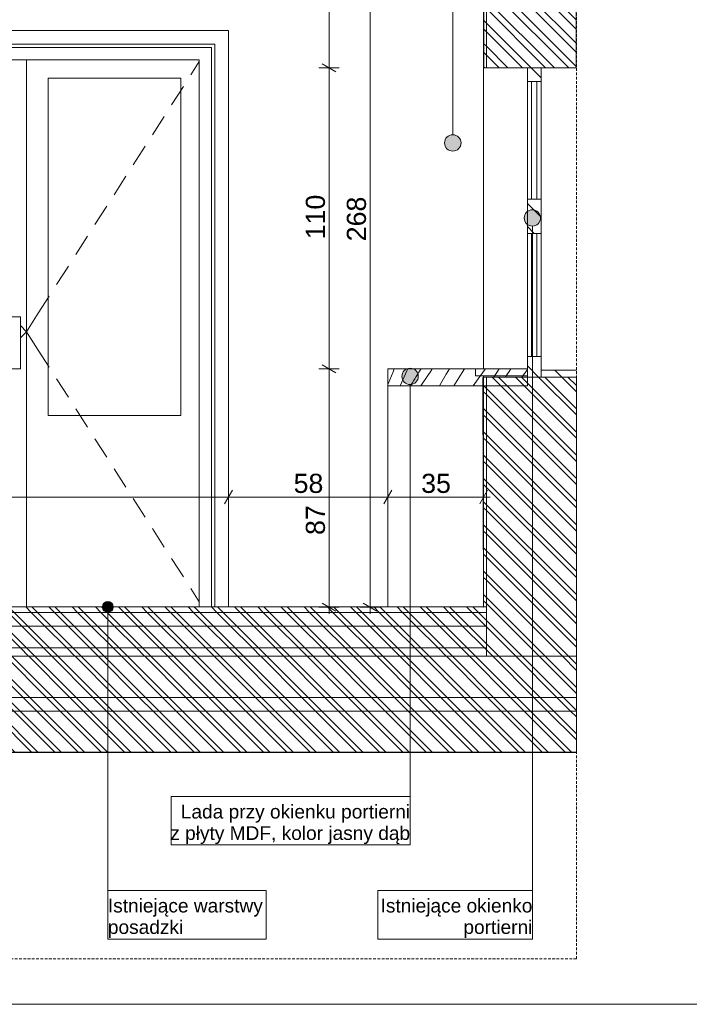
# Model space of a CAD drawing. Extents: x 180 to 5640, y 54 to 2910.
# Tile 1 of 9: x 1399 to 2623, y 60 to 1859. Entities that reach past the tile are written whole.
import ezdxf
from ezdxf.xclip import XClip

# ---------------------------------------------------------------- set-up
doc = ezdxf.new("R2010")
doc.units = 0
doc.header["$MEASUREMENT"] = 0
doc.header["$XCLIPFRAME"] = 0
doc.linetypes.add('Przerywana', pattern=[48, 24, -24])
doc.linetypes.add('Przerywana długa', pattern=[78, 50, -28])
for name, color, linetype in [('220-A Ściany', 7, 'Continuous'), ('320-W Umeblowanie', 7, 'Continuous'), ('399-W Wymiary i opisy', 7, 'Continuous'), ('420-K Ściany', 7, 'Continuous'), ('460-K Stropy', 7, 'Continuous'), ('810-G Ogólne', 7, 'Continuous'), ('820-G Rysunki Obrazki', 7, 'Continuous'), ('824-G Wypełnienia RŚ', 7, 'Continuous'), ('840-G Znaczniki ogólne', 7, 'Continuous')]:
    doc.layers.add(name, color=color, linetype=linetype)
doc.styles.add('STYL_AUTOMATYCZNY_2', font='arial.ttf')
doc.styles.add('STYL_AUTOMATYCZNY_3', font='arial.ttf')
pattern_1 = [(135, (4295.125134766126, 786.1799226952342), (21.21320343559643, 21.21320343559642), [])]

# ---------------------------------------------------------------- blocks, each defined once
blk = doc.blocks.new('*X3')
at = {"layer": '320-W Umeblowanie', "color": 94, "linetype": 'Continuous', "lineweight": 0, "ltscale": 0.5}
for p, q in [((2081.928861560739, 1215.70918069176), (2073.046834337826, 1193.931200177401)), ((2083.882293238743, 1221.179922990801), (2081.928861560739, 1215.70918069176)), ((2102.238597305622, 1206.536183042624), (2097.044765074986, 1195.419513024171)), ((2107.250267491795, 1217.736156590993), (2102.238597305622, 1206.536183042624)), ((2108.724262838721, 1221.179922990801), (2107.250267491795, 1217.736156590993)), ((2121.50922169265, 1203.295346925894), (2124.008582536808, 1207.250507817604)), ((2124.008582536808, 1207.250507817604), (2126.513067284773, 1211.202426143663)), ((2126.513067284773, 1211.202426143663), (2129.022671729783, 1215.151095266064)), ((2129.022671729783, 1215.151095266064), (2131.537391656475, 1219.096508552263)), ((2131.537391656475, 1219.096508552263), (2132.86911459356, 1221.179922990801)), ((2132.495727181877, 1190.205043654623), (2146.448318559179, 1210.647563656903)), ((2146.448318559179, 1210.647563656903), (2149.42670264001, 1215.333568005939)), ((2149.42670264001, 1215.333568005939), (2152.415801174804, 1220.012745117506)), ((2152.415801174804, 1220.012745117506), (2153.165170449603, 1221.179922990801)), ((2166.578254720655, 1190.517627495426), (2178.907381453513, 1211.281352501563)), ((2178.907381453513, 1211.281352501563), (2184.988064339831, 1221.179922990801)), ((2192.993958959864, 1190.205044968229), (2208.269346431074, 1214.703498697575)), ((2208.269346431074, 1214.703498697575), (2212.522825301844, 1221.179922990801)), ((2228.521509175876, 1190.205045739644), (2248.496636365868, 1218.32045844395)), ((2248.496636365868, 1218.32045844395), (2250.529722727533, 1221.179922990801)), ((2265.827591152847, 1206.179920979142), (2275.99784893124, 1221.179922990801)), ((2286.892849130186, 1206.179920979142), (2293.936612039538, 1216.392968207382)), ((2293.936612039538, 1216.392968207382), (2297.335209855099, 1221.179922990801)), ((2317.512662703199, 1206.202772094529), (2327.375139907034, 1220.283912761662)), ((2073.046834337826, 1193.931200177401), (2072.375143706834, 1192.472554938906)), ((2097.044765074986, 1195.419513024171), (2094.503992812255, 1190.205042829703)), ((2113.227572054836, 1190.205043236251), (2114.041924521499, 1191.410475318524)), ((2114.041924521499, 1191.410475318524), (2116.525888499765, 1195.375324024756)), ((2116.525888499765, 1195.375324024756), (2119.014988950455, 1199.336950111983)), ((2119.014988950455, 1199.336950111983), (2121.50922169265, 1203.295346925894))]:
    blk.add_line(p, q, dxfattribs=at)
blk = doc.blocks.new('Rysunek_1_1', base_point=(4295.125134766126, 786.1799226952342))
at = {"layer": '220-A Ściany', "linetype": 'Continuous', "lineweight": 13}
h = blk.add_hatch(dxfattribs=at)
h.set_pattern_fill('Ściany_istniejące_0001', color=8, style=0, pattern_type=2)
h.set_pattern_definition(pattern_1)
h.paths.add_polyline_path([(2247.375143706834, 2126.079923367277), (2247.375143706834, 1771.179922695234), (2252.375146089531, 1771.179922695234), (2252.375146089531, 2126.079923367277)])
h = blk.add_hatch(dxfattribs=at)
h.set_pattern_fill('Ściany_istniejące_0001', color=8, style=0, pattern_type=2)
h.set_pattern_definition(pattern_1)
h.paths.add_polyline_path([(2252.375148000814, 2126.079905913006), (2252.375148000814, 1771.179934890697), (2327.375150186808, 1771.179934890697), (2416.989876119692, 1771.179934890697), (2416.989876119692, 2116.079905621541), (2379.875132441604, 2116.079905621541), (2379.875132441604, 2136.079906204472), (2252.375148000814, 2136.079906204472)])
h = blk.add_hatch(dxfattribs=at)
h.set_pattern_fill('Ściany_istniejące_0001', color=8, style=0, pattern_type=2)
h.set_pattern_definition(pattern_1)
h.paths.add_polyline_path([(2327.375143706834, 1771.179922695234), (2327.375143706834, 1746.179922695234), (2352.375143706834, 1746.179922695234), (2352.375143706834, 1771.179922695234)])
h = blk.add_hatch(dxfattribs=at)
h.set_pattern_fill('Ściany_istniejące_0001', color=8, style=0, pattern_type=2)
h.set_pattern_definition(pattern_1)
h.paths.add_polyline_path([(2327.375143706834, 1468.679922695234), (2352.375143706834, 1468.679922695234), (2352.375143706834, 1531.179922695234), (2327.375143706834, 1531.179922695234)])
h = blk.add_hatch(dxfattribs=at)
h.set_pattern_fill('Ściany_istniejące_0001', color=8, style=0, pattern_type=2)
h.set_pattern_definition(pattern_1)
h.paths.add_polyline_path([(2327.375143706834, 1206.179922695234), (2352.375143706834, 1206.179922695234), (2352.375143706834, 1243.679922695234), (2327.375143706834, 1243.679922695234)])
h = blk.add_hatch(dxfattribs=at)
h.set_pattern_fill('Ściany_istniejące_0001', color=8, style=0, pattern_type=2)
h.set_pattern_definition(pattern_1)
h.paths.add_polyline_path([(2252.375143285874, 1206.179922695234), (2247.375143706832, 1206.179922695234), (2247.375143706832, 786.1799200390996), (2252.375143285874, 786.1799200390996)])
h = blk.add_hatch(dxfattribs=at)
h.set_pattern_fill('Ściany_istniejące_0001', color=8, style=0, pattern_type=2)
h.set_pattern_definition(pattern_1)
h.paths.add_polyline_path([(2252.375148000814, 695.9299401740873), (2416.989876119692, 695.9299401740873), (2416.989876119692, 1206.179918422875), (2327.375150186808, 1206.179918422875), (2252.375148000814, 1206.179918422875), (2252.375148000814, 786.1799061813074)])
h = blk.add_hatch(dxfattribs=at)
h.set_pattern_fill('Ściany_istniejące_0001', color=8, style=0, pattern_type=2)
h.set_pattern_definition(pattern_1)
h.paths.add_polyline_path([(2352.375150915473, 1206.179918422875), (2416.989876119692, 1206.179918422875), (2416.989876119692, 1218.679938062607), (2352.375150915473, 1218.679938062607)])
at = {"layer": '460-K Stropy', "linetype": 'Continuous', "lineweight": 13}
h = blk.add_hatch(dxfattribs=at)
h.set_pattern_fill('Ściany_istniejące_0001', color=8, style=0, pattern_type=2)
h.set_pattern_definition(pattern_1)
h.paths.add_polyline_path([(509.4074938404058, 776.1799338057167), (494.8751223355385, 776.1799338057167), (494.8751223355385, 751.179911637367), (2252.3751512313, 751.179911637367), (2252.3751512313, 776.1799338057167), (539.4075085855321, 776.1799338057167)])
h = blk.add_hatch(dxfattribs=at)
h.set_pattern_fill('Ściany_istniejące_0001', color=8, style=0, pattern_type=2)
h.set_pattern_definition(pattern_1)
h.paths.add_polyline_path([(2252.3751512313, 786.1799189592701), (539.4075085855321, 786.1799189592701), (539.4075382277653, 776.1799338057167), (2252.3751512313, 776.1799338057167)])
h = blk.add_hatch(dxfattribs=at)
h.set_pattern_fill('Ściany_istniejące_0001', color=8, style=0, pattern_type=2)
h.set_pattern_definition(pattern_1)
h.paths.add_polyline_path([(2252.3751512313, 751.179911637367), (494.8751223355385, 751.179911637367), (494.8751223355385, 711.1799117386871), (2252.3751512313, 711.1799117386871)])
h = blk.add_hatch(dxfattribs=at)
h.set_pattern_fill('Ściany_istniejące_0001', color=8, style=0, pattern_type=2)
h.set_pattern_definition(pattern_1)
h.paths.add_polyline_path([(2252.3751512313, 711.1799117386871), (494.8751223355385, 711.1799117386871), (494.8751223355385, 696.1799340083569), (2252.3751512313, 696.1799340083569)])
h = blk.add_hatch(dxfattribs=at)
h.set_pattern_fill('Ściany_istniejące_0001', color=8, style=0, pattern_type=2)
h.set_pattern_definition(pattern_1)
h.paths.add_polyline_path([(427.7351978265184, 695.9299401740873), (427.7351978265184, 620.929937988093), (2416.989876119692, 620.929937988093), (2416.989876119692, 695.9299401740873), (2252.375109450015, 695.9299401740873), (494.8751160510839, 695.9299401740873)])
h = blk.add_hatch(dxfattribs=at)
h.set_pattern_fill('Ściany_istniejące_0001', color=8, style=0, pattern_type=2)
h.set_pattern_definition(pattern_1)
h.paths.add_polyline_path([(494.8751223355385, 695.9299314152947), (2252.3751512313, 695.9299314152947), (2252.3751512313, 696.1799340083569), (494.8751223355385, 696.1799340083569)])
h = blk.add_hatch(dxfattribs=at)
h.set_pattern_fill('Ściany_istniejące_0001', color=8, style=0, pattern_type=2)
h.set_pattern_definition(pattern_1)
h.paths.add_polyline_path([(427.7351978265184, 595.9299372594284), (2416.989876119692, 595.9299372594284), (2416.989876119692, 620.929937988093), (427.7351978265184, 620.929937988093)])
h = blk.add_hatch(dxfattribs=at)
h.set_pattern_fill('Ściany_istniejące_0001', color=8, style=0, pattern_type=2)
h.set_pattern_definition(pattern_1)
h.paths.add_polyline_path([(427.7351978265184, 520.9299350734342), (2416.989876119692, 520.9299350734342), (2416.989876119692, 595.9299372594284), (427.7351978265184, 595.9299372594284)])
at = {"layer": '820-G Rysunki Obrazki', "linetype": 'Continuous', "lineweight": 13}
for points in [[(2176.00537529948, 1634.147385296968), (2177.14718248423, 1628.40713379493), (2180.398773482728, 1623.540783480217), (2185.265123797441, 1620.289192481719), (2191.00537529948, 1619.147385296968), (2196.745626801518, 1620.289192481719), (2201.611977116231, 1623.540783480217), (2204.863568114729, 1628.40713379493), (2206.00537529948, 1634.147385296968), (2204.863568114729, 1639.887636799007), (2201.611977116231, 1644.75398711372), (2196.745626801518, 1648.005578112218), (2191.00537529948, 1649.147385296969), (2185.265123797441, 1648.005578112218), (2180.398773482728, 1644.75398711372), (2177.14718248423, 1639.887636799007)], [(2321.553479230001, 1497.001587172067), (2322.695286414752, 1491.261335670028), (2325.94687741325, 1486.394985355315), (2330.813227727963, 1483.143394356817), (2336.553479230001, 1482.001587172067), (2342.29373073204, 1483.143394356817), (2347.160081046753, 1486.394985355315), (2350.411672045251, 1491.261335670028), (2351.553479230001, 1497.001587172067), (2350.411672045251, 1502.741838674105), (2347.160081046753, 1507.608188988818), (2342.29373073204, 1510.859779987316), (2336.553479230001, 1512.001587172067), (2330.813227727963, 1510.859779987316), (2325.94687741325, 1507.608188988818), (2322.695286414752, 1502.741838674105)], [(2097.951408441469, 1207.487949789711), (2099.09321562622, 1201.747698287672), (2102.344806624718, 1196.88134797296), (2107.211156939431, 1193.629756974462), (2112.951408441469, 1192.487949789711), (2118.691659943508, 1193.629756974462), (2123.55801025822, 1196.88134797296), (2126.809601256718, 1201.747698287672), (2127.95140844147, 1207.487949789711), (2126.809601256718, 1213.22820129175), (2123.55801025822, 1218.094551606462), (2118.691659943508, 1221.346142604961), (2112.951408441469, 1222.487949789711), (2107.211156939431, 1221.346142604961), (2102.344806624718, 1218.094551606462), (2099.09321562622, 1213.22820129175)], [(1550.310801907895, 786.1799214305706), (1551.072006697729, 782.3530870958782), (1553.239734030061, 779.1088535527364), (1556.483967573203, 776.9411262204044), (1560.310801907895, 776.1799214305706), (1564.137636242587, 776.9411262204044), (1567.38186978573, 779.1088535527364), (1569.549597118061, 782.3530870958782), (1570.310801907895, 786.1799214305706), (1569.549597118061, 790.0067557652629), (1567.38186978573, 793.2509893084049), (1564.137636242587, 795.4187166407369), (1560.310801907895, 796.1799214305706), (1556.483967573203, 795.4187166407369), (1553.239734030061, 793.2509893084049), (1551.072006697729, 790.0067557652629)]]:
    blk.add_hatch(color=154, dxfattribs=at).paths.add_polyline_path(points)
at = {"layer": '824-G Wypełnienia RŚ', "linetype": 'Continuous', "lineweight": 13}
h = blk.add_hatch(dxfattribs=at)
h.set_pattern_fill('_Poza_zakresem_opracowan_3E', color=8, style=0, pattern_type=2)
h.set_pattern_definition([(135, (346.407466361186, 2258.061690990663), (21.21320343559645, 21.21320343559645), [])])
h.paths.add_polyline_path([(2416.835116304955, 2286.179911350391), (427.7351809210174, 2286.179911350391), (427.7351809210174, 2125.464211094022), (2247.37513094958, 2126.079905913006), (2247.495255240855, 1771.165593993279), (2416.835116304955, 1771.222880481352)])
h = blk.add_hatch(dxfattribs=at)
h.set_pattern_fill('_Poza_zakresem_opracowan_3E', color=8, style=0, pattern_type=2)
h.set_pattern_definition([(135, (2360.770886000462, 652.9116909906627), (21.21320343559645, 21.21320343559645), [])])
h.paths.add_polyline_path([(509.8751188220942, 2136.079906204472), (427.7353158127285, 2136.079906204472), (427.7356242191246, 519.6325850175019), (2416.989878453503, 520.305681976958), (2416.989878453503, 1206.201738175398), (2246.168086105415, 1205.710832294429), (2247.375150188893, 785.6924698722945), (509.8751188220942, 786.1799061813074), (509.8751188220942, 1184.331060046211), (492.585856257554, 1184.331060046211), (492.585856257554, 1859.319244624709), (509.8751188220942, 1859.319244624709)])
at = {"layer": '220-A Ściany', "color": 7, "linetype": 'Continuous', "lineweight": 13, "ltscale": 0.5}
for p, q in [((2247.375147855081, 2126.079905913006), (2247.375147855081, 1771.179934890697)), ((2252.375148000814, 1771.179934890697), (2247.375147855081, 1771.179934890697)), ((2247.375147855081, 1221.179918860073), (2247.375147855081, 1771.179934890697)), ((2327.375150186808, 1771.179934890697), (2327.375150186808, 1746.179934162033)), ((2352.375150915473, 1771.179934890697), (2352.375150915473, 1746.179934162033)), ((2327.375150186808, 1746.179934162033), (2327.375150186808, 1531.179927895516)), ((2352.375150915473, 1746.179934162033), (2327.375150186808, 1746.179934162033)), ((2334.875131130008, 1746.179934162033), (2334.875131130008, 1531.179927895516)), ((2344.875131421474, 1531.179927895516), (2344.875131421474, 1746.179934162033)), ((2352.375150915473, 1746.179934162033), (2352.375150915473, 1531.179927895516)), ((2327.375150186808, 1531.179927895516), (2327.375150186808, 1468.679906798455)), ((2352.375150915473, 1531.179927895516), (2327.375150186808, 1531.179927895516)), ((2352.375150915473, 1531.179927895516), (2352.375150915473, 1468.679906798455)), ((2327.375150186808, 1468.679906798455), (2327.375150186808, 1243.679938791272)), ((2352.375150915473, 1468.679906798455), (2327.375150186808, 1468.679906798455)), ((2334.875131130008, 1468.679906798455), (2334.875131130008, 1415.914463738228)), ((2334.875131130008, 1468.679906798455), (2334.875131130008, 1243.679938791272)), ((2344.875131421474, 1243.679938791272), (2344.875131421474, 1468.679906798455)), ((2352.375150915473, 1468.679906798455), (2352.375150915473, 1243.679938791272)), ((2334.875131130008, 1243.679938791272), (2334.875131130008, 1296.445381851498)), ((2327.375150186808, 1243.679938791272), (2327.375150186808, 1221.179918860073)), ((2352.375150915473, 1243.679938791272), (2327.375150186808, 1243.679938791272)), ((2232.375147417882, 1221.179918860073), (2232.375147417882, 1208.679937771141)), ((2247.375147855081, 1208.679937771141), (2247.375147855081, 1206.179918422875)), ((2247.375147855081, 1206.179918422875), (2247.375147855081, 786.1799061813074)), ((2252.375148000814, 1206.179918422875), (2247.375147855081, 1206.179918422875)), ((2416.989876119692, 1218.679938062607), (2352.375150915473, 1218.679938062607)), ((2416.989876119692, 695.9299401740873), (2252.375148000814, 695.9299401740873))]:
    blk.add_line(p, q, dxfattribs=at)
at = {"layer": '220-A Ściany', "color": 7, "linetype": 'Continuous', "lineweight": 13, "ltscale": 0.5, "flags": 128}
for points in [[(2252.375143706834, 2136.079922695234), (2252.375143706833, 2126.079922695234), (2252.375143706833, 1771.179922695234)], [(2416.989883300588, 1771.179922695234), (2352.375143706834, 1771.179922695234), (2327.375143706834, 1771.179922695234), (2252.375143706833, 1771.179922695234)], [(2352.375143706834, 1243.679922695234), (2352.375143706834, 1218.679922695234), (2352.375143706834, 1206.179922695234)], [(2327.375143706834, 1208.679922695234), (2247.375143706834, 1208.679922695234), (2232.375143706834, 1208.679922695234)], [(2252.375143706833, 1206.179922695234), (2252.375143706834, 786.1799226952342), (2252.375143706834, 776.1799226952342), (2252.375143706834, 751.1799226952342), (2252.375143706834, 711.1799226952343), (2252.375143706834, 696.1799226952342), (2252.375143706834, 695.9299226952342)], [(2416.989883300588, 1206.179922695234), (2352.375143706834, 1206.179922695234), (2327.375143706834, 1206.179922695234), (2252.375143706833, 1206.179922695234)]]:
    blk.add_lwpolyline(points, dxfattribs=at)
at = {"layer": '320-W Umeblowanie', "color": 94, "linetype": 'Continuous', "lineweight": 0, "ltscale": 0.5}
for p in [(2072.375142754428, 1221.179918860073), (2072.375142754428, 786.1799061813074), (2327.375150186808, 1190.20504536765)]:
    blk.add_line(p, (2072.375142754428, 1190.20504536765), dxfattribs=at)
at = {"layer": '320-W Umeblowanie', "color": 94, "linetype": 'Continuous', "lineweight": 0, "ltscale": 0.5, "flags": 128}
for points in [[(2327.375143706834, 1221.179922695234), (2232.375143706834, 1221.179922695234), (2072.375143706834, 1221.179922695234)], [(2327.375143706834, 1221.179922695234), (2327.375143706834, 1208.679922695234), (2327.375143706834, 1206.179922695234), (2327.375143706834, 1190.205042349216)]]:
    blk.add_lwpolyline(points, dxfattribs=at)
at = {"layer": '399-W Wymiary i opisy', "color": 154, "linetype": 'Continuous', "lineweight": 13, "ltscale": 0.5}
for p, q in [((1964.715288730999, 1771.179934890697), (1964.715288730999, 2126.079905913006)), ((2039.715290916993, 785.6924698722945), (2039.715290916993, 2126.079905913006)), ((1983.465318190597, 1771.179934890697), (1945.9652978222, 1771.179934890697)), ((1952.215307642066, 1778.396798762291), (1977.215308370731, 1763.963032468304)), ((1964.715288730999, 1221.179918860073), (1964.715288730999, 1771.179934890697)), ((1952.215307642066, 1228.396782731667), (1977.215308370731, 1213.96305498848)), ((1983.465318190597, 1221.179918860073), (1945.9652978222, 1221.179918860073)), ((1964.715288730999, 785.6924698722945), (1964.715288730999, 1221.179918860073)), ((1788.166813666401, 999.5290515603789), (1773.733085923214, 974.5290508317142)), ((1780.949949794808, 968.2790410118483), (1780.949949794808, 1005.779061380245)), ((2079.592006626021, 999.5290515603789), (2065.158278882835, 974.5290508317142)), ((2072.375142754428, 968.2790410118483), (2072.375142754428, 1005.779061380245)), ((2240.158283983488, 974.5290508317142), (2254.592011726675, 999.5290515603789)), ((2247.375147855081, 968.2790410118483), (2247.375147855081, 1005.779061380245)), ((893.9499470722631, 987.0290704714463), (1780.949949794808, 987.0290704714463)), ((1780.949949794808, 987.0290704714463), (2072.375142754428, 987.0290704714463)), ((2072.375142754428, 987.0290704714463), (2247.375147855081, 987.0290704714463)), ((2247.375147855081, 987.0290704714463), (2259.600146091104, 987.0290704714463)), ((1952.215307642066, 792.9093722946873), (1977.215308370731, 778.4756060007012)), ((2027.215309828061, 792.9093722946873), (2052.215310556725, 778.4756060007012)), ((1983.465318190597, 785.6924698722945), (1945.9652978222, 785.6924698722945)), ((1964.715288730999, 773.4674716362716), (1964.715288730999, 785.6924698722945)), ((2058.465320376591, 785.6924698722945), (2020.965300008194, 785.6924698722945)), ((2039.715290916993, 773.4674716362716), (2039.715290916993, 785.6924698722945))]:
    blk.add_line(p, q, dxfattribs=at)
at = {"layer": '420-K Ściany', "color": 7, "linetype": 'Continuous', "lineweight": 13, "ltscale": 0.5}
for p, q in [((893.9499470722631, 1839.679925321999), (1780.949949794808, 1839.679925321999)), ((1780.949949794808, 1839.679925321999), (1780.949949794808, 786.1799061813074)), ((1755.949949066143, 1814.679924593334), (918.9499478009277, 1814.679924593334)), ((1749.949941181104, 1808.679916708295), (924.9499556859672, 1808.679916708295)), ((1749.949941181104, 786.1799061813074), (1749.949941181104, 1808.679916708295)), ((1755.949949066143, 786.1799061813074), (1755.949949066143, 1814.679924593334)), ((1727.449959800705, 1786.179935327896), (947.4499370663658, 1786.179935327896)), ((1411.449942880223, 1786.179935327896), (1411.449942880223, 786.1799061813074)), ((1727.449959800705, 1782.807241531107), (1711.88399507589, 1758.491517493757)), ((1727.449959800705, 786.1799061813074), (1727.449959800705, 1786.179935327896)), ((1451.449944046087, 1752.179903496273), (1451.449944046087, 1136.179916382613)), ((1693.449966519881, 1752.179903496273), (1451.449944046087, 1752.179903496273)), ((1693.449966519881, 1136.179916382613), (1693.449966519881, 1752.179903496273)), ((1698.405286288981, 1737.43622732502), (1676.839352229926, 1703.747801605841)), ((1663.360604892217, 1682.692549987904), (1641.794670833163, 1649.004124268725)), ((1628.315962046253, 1627.948872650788), (1606.7499894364, 1594.260446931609)), ((1593.27128064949, 1573.205156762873), (1571.705346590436, 1539.516731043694)), ((1558.226599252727, 1518.461479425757), (1536.660665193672, 1484.773053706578)), ((1523.181956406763, 1463.71780208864), (1501.615983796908, 1430.029376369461)), ((1488.137275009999, 1408.974124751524), (1466.571340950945, 1375.285699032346)), ((1453.092632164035, 1354.230408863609), (1433.015915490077, 1322.868331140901)), ((1400.699936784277, 1316.179921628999), (1372.19994751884, 1316.179921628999)), ((1400.699936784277, 1221.179918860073), (1400.699936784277, 1316.179921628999)), ((1433.015915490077, 1322.868331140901), (1411.449942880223, 1289.179905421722)), ((1400.699936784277, 1300.684697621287), (1411.449942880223, 1289.179905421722)), ((1400.699936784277, 1277.675151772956), (1411.449942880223, 1289.179905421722)), ((1433.015915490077, 1255.491518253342), (1411.449942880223, 1289.179905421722)), ((1453.092632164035, 1224.129440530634), (1433.015915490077, 1255.491518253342)), ((1372.19994751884, 1221.179918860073), (1400.699936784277, 1221.179918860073)), ((1488.137275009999, 1169.385724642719), (1466.571340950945, 1203.074150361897)), ((1451.449944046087, 1136.179916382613), (1693.449966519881, 1136.179916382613)), ((1523.181956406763, 1114.642047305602), (1501.615983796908, 1148.330473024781)), ((1558.226599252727, 1059.898369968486), (1536.660665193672, 1093.586795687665)), ((1593.27128064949, 1005.154654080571), (1571.705346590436, 1038.84307979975)), ((1628.315962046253, 950.4109767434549), (1606.7499894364, 984.0994024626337)), ((1663.360604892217, 895.6672994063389), (1641.794670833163, 929.355725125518)), ((1698.405286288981, 840.9236220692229), (1676.839352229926, 874.6120477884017)), ((1727.449959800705, 795.5526078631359), (1711.88399507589, 819.8683319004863))]:
    blk.add_line(p, q, dxfattribs=at)
at = {"layer": '460-K Stropy', "color": 7, "linetype": 'Continuous', "lineweight": 13, "ltscale": 0.5}
for p, q in [((2252.375148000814, 776.1799058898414), (539.4074961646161, 776.1799058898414)), ((2247.375147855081, 786.1799061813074), (545.6575059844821, 786.1799061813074)), ((2252.375148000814, 786.1799061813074), (2247.375147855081, 786.1799061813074)), ((2252.375148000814, 751.1799051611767), (494.8751160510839, 751.1799051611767)), ((2252.375148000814, 711.1799039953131), (494.8751160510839, 711.1799039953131)), ((2252.375148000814, 695.9299401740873), (494.8751160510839, 695.9299401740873)), ((2416.989876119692, 620.929937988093), (427.7351978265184, 620.929937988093)), ((2416.989876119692, 595.9299372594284), (427.7351978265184, 595.9299372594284)), ((2416.989876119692, 520.9299350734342), (427.7351978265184, 520.9299350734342))]:
    blk.add_line(p, q, dxfattribs=at)
at = {"layer": '460-K Stropy', "color": 7, "linetype": 'Przerywana', "lineweight": 13, "ltscale": 0.5}
blk.add_line((2252.375148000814, 696.1799421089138), (494.8751160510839, 696.1799421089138), dxfattribs=at)
at = {"layer": '820-G Rysunki Obrazki', "color": 154, "linetype": 'Continuous', "lineweight": 13, "ltscale": 0.5}
for p, q in [((2191.005359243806, 1649.147379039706), (2191.005359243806, 2381.471358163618)), ((2336.553478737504, 1482.001598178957), (2336.553478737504, 179.3229736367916)), ((2112.951401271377, 1192.487946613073), (2112.951401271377, 351.4592325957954)), ((1560.310809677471, 776.1799058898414), (1560.310809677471, 179.3229736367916)), ((2112.951401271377, 440.0306967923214), (1676.137265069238, 440.0306967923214)), ((1676.137265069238, 440.0306967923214), (1676.137265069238, 351.4592325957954)), ((2112.951401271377, 351.4592325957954), (2112.951401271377, 440.0306967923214)), ((1676.137265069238, 351.4592325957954), (2112.951401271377, 351.4592325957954)), ((2112.951401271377, 351.4592325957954), (1676.137265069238, 351.4592325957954)), ((1850.05175675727, 267.8944763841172), (1560.310809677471, 267.8944763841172)), ((1560.310809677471, 267.8944763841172), (1560.310809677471, 179.3229736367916)), ((1850.05175675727, 179.3229736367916), (1850.05175675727, 267.8944763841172)), ((2336.553478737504, 267.8944763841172), (2054.008154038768, 267.8944763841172)), ((2054.008154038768, 267.8944763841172), (2054.008154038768, 179.3229736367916)), ((2336.553478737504, 179.3229736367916), (2336.553478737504, 267.8944763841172)), ((1560.310809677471, 179.3229736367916), (1850.05175675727, 179.3229736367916)), ((1560.310809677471, 179.3229736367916), (1850.05175675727, 179.3229736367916)), ((2054.008154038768, 179.3229736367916), (2336.553478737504, 179.3229736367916)), ((2336.553478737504, 179.3229736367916), (2054.008154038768, 179.3229736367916))]:
    blk.add_line(p, q, dxfattribs=at)
for centre, radius in [((2191.00537529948, 1634.147385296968), 15), ((2336.553479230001, 1497.001587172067), 15), ((2112.951408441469, 1207.487949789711), 15), ((1560.310801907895, 786.1799214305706), 10)]:
    blk.add_circle(centre, radius, dxfattribs=at)
at = {"layer": '824-G Wypełnienia RŚ', "color": 7, "linetype": 'Continuous', "lineweight": 13, "ltscale": 0.5, "flags": 128}
for points in [[(427.7351978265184, 2125.464195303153), (2247.375143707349, 2126.079922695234), (2247.495239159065, 1771.165582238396), (2416.835118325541, 1771.22288324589), (2416.835118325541, 2286.179922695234), (427.7351978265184, 2286.179922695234)], [(2416.989883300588, 1206.201732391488), (2246.16809169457, 1205.71082338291), (2247.375143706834, 785.692482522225), (509.8751347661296, 786.1799226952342), (509.8751347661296, 1184.331064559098), (492.5858480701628, 1184.331064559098), (492.5858480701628, 1859.319253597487), (509.8751347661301, 1859.319253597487), (509.8751347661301, 2136.079922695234), (427.7351978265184, 2136.079922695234)], [(2416.989883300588, 520.3056990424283), (2416.989883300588, 1206.201732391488)], [(427.7356368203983, 519.6325777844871), (2416.989883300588, 520.3056990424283)]]:
    blk.add_lwpolyline(points, dxfattribs=at)
at = {"color": 7, "linetype": 'Continuous', "lineweight": 13, "ltscale": 0.5}
blk.add_blockref('*X3', (0, 0), dxfattribs=at)
at = {"layer": '399-W Wymiary i opisy', "color": 154, "linetype": 'Continuous', "lineweight": 13, "char_height": 34.99999940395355, "attachment_point": 7, "rotation": 90, "style": 'STYL_AUTOMATYCZNY_2'}
for s, insert, width in [('\\A1;{\\pql;\\fArial|b0|i0|c238|p0;\\W1.000000;110}', (1957.71530515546, 1457.918099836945), 76.52364869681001), ('\\A1;{\\pql;\\fArial|b0|i0|c238|p0;\\W1.000000;268}', (2032.71530515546, 1454.355799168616), 80.08594863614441), ('\\A1;{\\pql;\\fArial|b0|i0|c238|p0;\\W1.000000;87}', (1957.71530515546, 917.6357946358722), 53.39074909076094)]:
    blk.add_mtext(s, dxfattribs=dict(at, insert=insert, width=width))
at = {"layer": '399-W Wymiary i opisy', "color": 154, "linetype": 'Continuous', "lineweight": 13, "char_height": 34.99999940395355, "width": 53.39074909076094, "attachment_point": 7, "style": 'STYL_AUTOMATYCZNY_2'}
for s, insert in [('\\A1;{\\pql;\\fArial|b0|i0|c238|p0;\\W1.000000;58}', (1899.967171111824, 994.0290548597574)), ('\\A1;{\\pql;\\fArial|b0|i0|c238|p0;\\W1.000000;35}', (2133.179768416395, 994.0290548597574))]:
    blk.add_mtext(s, dxfattribs=dict(at, insert=insert))
at = {"layer": '820-G Rysunki Obrazki', "color": 154, "linetype": 'Continuous', "lineweight": 13, "style": 'STYL_AUTOMATYCZNY_3'}
for s, insert, char_height, attachment_point, line_spacing_factor in [('\\A1;{\\pqr;\\fArial|b0|i0|c238|p0;\\W1.000000;Lada przy okienku portierni \\P\\pqr;\\fArial|b0|i0|c238|p0;\\W1.000000;z płyty MDF\\fArial|b0|i0|c238|p0;\\W1.000000;, kolor jasny dąb}', (2112.951408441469, 352.8152966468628), 25, 9, 0.9403835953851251), ('\\A1;{\\pql;\\fArial|b0|i0|c238|p0;\\W1.000000;Istniejące warstwy\\P\\pql;\\fArial|b0|i0|c238|p0;\\W1.000000;posadzki}', (1560.310802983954, 181.0808602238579), 25.00000000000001, 7, 0.940343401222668), ('\\A1;{\\pqr;\\fArial|b0|i0|c238|p0;\\W1.000000;Istniejące \\fArial|b0|i0|c238|p0;\\W1.000000;okienko\\P\\pqr;\\fArial|b0|i0|c238|p0;\\W1.000000;portierni}', (2336.55347923, 181.0808442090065), 25, 9, 0.9403434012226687)]:
    blk.add_mtext(s, dxfattribs=dict(at, insert=insert, char_height=char_height, attachment_point=attachment_point, line_spacing_factor=line_spacing_factor))

msp = doc.modelspace()

# ---------------------------------------------------------------- linework, layer by layer
at = {"layer": '810-G Ogólne', "color": 7, "linetype": 'Continuous', "lineweight": 13, "ltscale": 0.1}
msp.add_line((4639.999999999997, 60.0000000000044), (180.0000000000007, 60.00000000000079), dxfattribs=at)
at = {"layer": '840-G Znaczniki ogólne', "color": 8, "linetype": 'Przerywana długa', "lineweight": 13, "ltscale": 0.1}
msp.add_lwpolyline([(427.7351978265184, 2730), (2416.989883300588, 2730), (2416.989883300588, 142.9021057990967), (427.7351978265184, 142.9021057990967)], close=True, dxfattribs=at)

# ---------------------------------------------------------------- block references
at = {"layer": '820-G Rysunki Obrazki', "color": 7, "linetype": 'Continuous', "lineweight": 13, "ltscale": 0.1}
ref = msp.add_blockref('Rysunek_1_1', (4295.125134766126, 786.1799226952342), dxfattribs=at)
XClip(ref).set_block_clipping_path([(427.7351978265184, 142.9021057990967), (2416.989883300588, 2730)])

doc.saveas('drawing.dxf')
